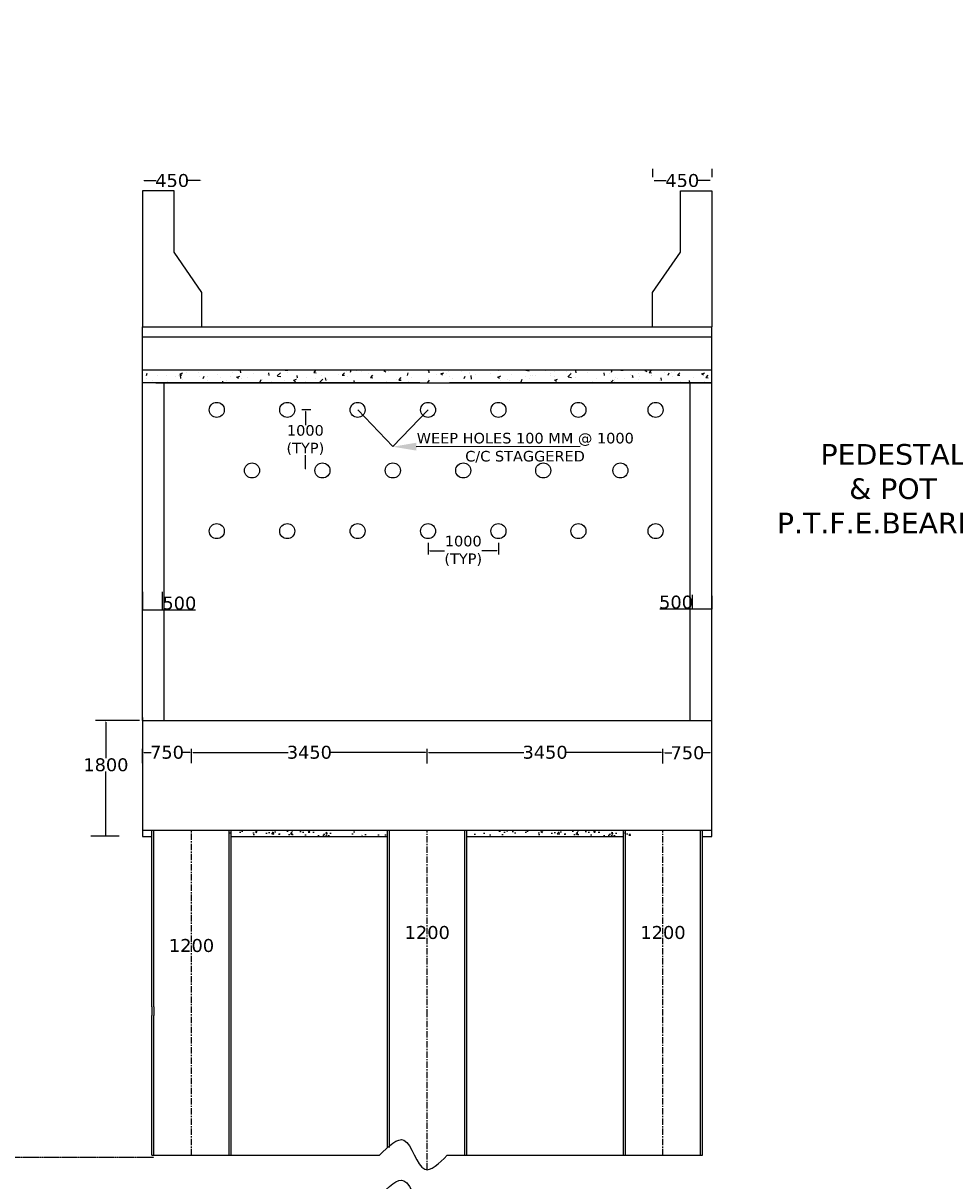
# Model space of a CAD drawing. Header units: metres. Extents: x 3149696 to 156839518, y -5539051 to 9997106.
# Tile 3 of 19: x 146853376 to 147768556, y 1637748 to 2775833. Entities that reach past the tile are written whole.
import ezdxf

# ---------------------------------------------------------------- set-up
doc = ezdxf.new("R2010")
doc.units = ezdxf.units.M
doc.header["$MEASUREMENT"] = 0
doc.linetypes.add('CENTER', pattern=[2, 1.25, -0.25, 0.25, -0.25])
doc.linetypes.add('CENTERX2', pattern=[4, 2.5, -0.5, 0.5, -0.5])
doc.layers.add('TEX', color=6, linetype='Continuous')
doc.layers.add('TEXT', color=7, linetype='Continuous')
doc.styles.get("Standard").update_dxf_attribs({"font": 'verdana.ttf', "height": 3500})

msp = doc.modelspace()

# ---------------------------------------------------------------- hatches: boundary and pattern name
h = msp.add_hatch()
h.set_pattern_fill('AR-CONC', scale=2400, style=0)
h.set_pattern_definition([(50, (6792583, -22595771), (17214.2444, -1506.0512), [1800, -19800]), (355, (6792583, -22595770), (-3330.032, 18052.6112), [1440, -15840]), (100.4514, (6794018, -22595896), (13884.2252, 16546.549), [1529.7646, -16827.4107]), (46.1842, (6792583, -22590970), (25613.7852, -3972.4563), [2700, -29700]), (96.6356, (6794718, -22591302), (22431.905, 23378.829), [2294.647, -25241.112]), (351.1842, (6792583, -22590970), (22431.8867, 23378.8464), [2160, -23760]), (21, (6794983, -22592171), (14325.7693, -9662.8534), [1800, -19800]), (326, (6794983, -22592170), (5839.568, 17403.601), [1440, -15840]), (71.4514, (6796177, -22592976), (20165.343, 7740.732), [1529.7646, -16827.4107]), (37.5, (6792583.4, -22595771), (291.83653, 7989.4525), [0, -15648, 0, -16080, 0, -15900]), (7.5, (6792583, -22595771), (6313.6689, 9465.8811), [0, -9168, 0, -15288, 0, -6060]), (327.5, (6787231.4, -22595771), (12811.73847, -541.31692), [0, -6000, 0, -18720, 0, -24840]), (317.5, (6784831, -22595771), (13996.4681, 2402.5196), [0, -7800, 0, -12432, 0, -17640])])
edge = h.paths.add_edge_path()
edge.add_line((147211388.2, 1977156.1), (147211388.2, 1981956.1))
edge.add_line((147211388.2, 1981956.1), (147173877.6, 1981956.1))
edge.add_line((147173877.6, 1981956.1), (147173877.6, 1977156.1))
edge.add_line((147173877.6, 1977156.1), (147259320.6, 1977156.1))
edge = h.paths.add_edge_path()
edge.add_line((147055734.8, 1981956.1), (147055734.8, 1977156.1))
edge.add_line((147055734.8, 1977156.1), (147158877.6, 1977156.1))
edge.add_line((147158877.6, 1977156.1), (147158877.6, 1981956.1))
edge.add_line((147158877.6, 1981956.1), (147016320.6, 1981956.1))
h = msp.add_hatch()
h.set_pattern_fill('AR-CONC', scale=2400, style=0)
h.set_pattern_definition([(50, (7073111, -22595771), (17214.2444, -1506.0512), [1800, -19800]), (355, (7073111, -22595770), (-3330.032, 18052.6112), [1440, -15840]), (100.4514, (7074546, -22595896), (13884.2252, 16546.549), [1529.7646, -16827.4107]), (46.1842, (7073111, -22590970), (25613.7852, -3972.4563), [2700, -29700]), (96.6356, (7075246, -22591302), (22431.905, 23378.829), [2294.647, -25241.112]), (351.1842, (7073111, -22590970), (22431.8867, 23378.8464), [2160, -23760]), (21, (7075511, -22592171), (14325.7693, -9662.8534), [1800, -19800]), (326, (7075511, -22592170), (5839.568, 17403.601), [1440, -15840]), (71.4514, (7076705, -22592976), (20165.343, 7740.732), [1529.7646, -16827.4107]), (37.5, (7073111.4, -22595771), (291.83653, 7989.4525), [0, -15648, 0, -16080, 0, -15900]), (7.5, (7073111, -22595771), (6313.6689, 9465.8811), [0, -9168, 0, -15288, 0, -6060]), (327.5, (7067759.4, -22595771), (12811.73847, -541.31692), [0, -6000, 0, -18720, 0, -24840]), (317.5, (7065359, -22595771), (13996.4681, 2402.5196), [0, -7800, 0, -12432, 0, -17640])])
edge = h.paths.add_edge_path()
edge.add_line((147442961.2, 1977156.1), (147442961.2, 1981956.1))
edge.add_line((147442961.2, 1981956.1), (147454405.6, 1981956.1))
edge.add_line((147454405.6, 1981956.1), (147454405.6, 1977156.1))
edge.add_line((147454405.6, 1977156.1), (147539848.6, 1977156.1))
h.paths.add_polyline_path([(147296848.6, 1981956.1), (147296848.6, 1977156.1), (147439405.6, 1977156.1), (147439405.6, 1981956.1)])

# ---------------------------------------------------------------- linework, layer by layer
at = {"color": 1, "ltscale": 20}
for p, q in [((147471636.9, 2632587.2), (147471636.9, 2624517.7)), ((147529997.1, 2632587.2), (147529997.1, 2624517.7)), ((146972310.4, 2621059.3), (146984031.3, 2621059.3)), ((147027212.2, 2621059.3), (147015491.3, 2621059.3)), ((147473366.1, 2621059.3), (147485087, 2621059.3)), ((147528267.9, 2621059.3), (147516547, 2621059.3)), ((147135804.3, 2395753), (147127115.1, 2395753)), ((147130573.5, 2394023.8), (147130573.5, 2380557)), ((147130573.5, 2337796.9), (147130573.5, 2351263.7)), ((147251083.6, 2264948.3), (147251083.6, 2253627.9)), ((147320251.2, 2264948.3), (147320251.2, 2253627.9)), ((147252812.8, 2257086.3), (147267358.9, 2257086.3)), ((147318522, 2257086.3), (147303975.9, 2257086.3)), ((146970581.2, 2216786.5), (146970581.2, 2198949.9)), ((146990034.6, 2216786.5), (146990034.6, 2198949.9)), ((147510543.7, 2213998.6), (147510543.7, 2199891.3)), ((147529997.1, 2212735.4), (147529997.1, 2199891.3)), ((146970610, 2198964.3), (146990005.8, 2198964.3)), ((146990034.6, 2198964.3), (147022595.5, 2198964.3)), ((147510543.7, 2199905.7), (147478898.4, 2199905.7)), ((147529968.3, 2199905.7), (147510572.5, 2199905.7)), ((146959053.3, 2090299), (146931192.1, 2090299)), ((146934650.5, 2088569.8), (146934650.5, 2053284.5)), ((146970581.2, 2077104.8), (146970581.2, 2077104.8)), ((146970592.7, 2048354), (146970592.7, 2062427.5)), ((147018721.8, 2048354), (147018721.8, 2062427.5)), ((147018721.8, 2048354), (147018721.8, 2062427.5)), ((147250294.9, 2047867.7), (147250294.9, 2062427.5)), ((147250294.9, 2047867.7), (147250294.9, 2062427.5)), ((147481868, 2047867.7), (147481868, 2062427.5)), ((147481868, 2047867.7), (147481868, 2061941.2)), ((147529997.1, 2047867.7), (147529997.1, 2061941.2)), ((146972321.9, 2058969.1), (146979255.1, 2058969.1)), ((147016992.6, 2058969.1), (147010059.4, 2058969.1)), ((147020451, 2058969.1), (147113617.5, 2058969.1)), ((147248565.7, 2058969.1), (147155399.2, 2058969.1)), ((147252024.1, 2058969.1), (147345190.6, 2058969.1)), ((147480138.8, 2058969.1), (147386972.3, 2058969.1)), ((147483597.2, 2058482.8), (147490530.4, 2058482.8)), ((147528267.9, 2058482.8), (147521334.7, 2058482.8)), ((146934650.5, 1976400.1), (146934650.5, 2040023.7)), ((146947776.3, 1976487.7), (146919915.1, 1976487.7))]:
    msp.add_line(p, q, dxfattribs=at)
at = {"color": 240, "ltscale": 0.05}
for p, q in [((147001616.9, 2610923.6), (146970581.2, 2610923.6)), ((146970581.2, 2610923.6), (146970581.2, 2477289)), ((147001616.9, 2550643.8), (147001616.9, 2610923.6)), ((147498961.4, 2550643.8), (147498961.4, 2610923.6)), ((147498961.4, 2610923.6), (147529997.1, 2610923.6)), ((147529997.1, 2610923.6), (147529997.1, 2477289)), ((147028941.3, 2510992.8), (147001616.9, 2550643.8)), ((147471636.9, 2510992.8), (147498961.4, 2550643.8)), ((147028941.3, 2477289), (147028941.3, 2510992.8)), ((147471636.9, 2477289), (147471636.9, 2510992.8)), ((146970581.2, 2477289), (147242928.6, 2477289)), ((146970581.2, 2477289), (147242928.6, 2477289)), ((146970581.2, 2422165.2), (146970581.2, 2477289)), ((147216990.7, 2477289), (147476369.2, 2477289)), ((147216990.7, 2477289), (147476369.2, 2477289)), ((147275379.7, 2477289), (147529997.1, 2477289)), ((147288348.6, 2477289), (147517028.2, 2477289)), ((147529997.1, 2090400.1), (147529997.1, 2477289)), ((146970581.2, 2467541.8), (147242928.6, 2467541.8)), ((147216990.7, 2467541.8), (147476369.2, 2467541.8)), ((147275379.7, 2467541.8), (147529997.1, 2467541.8)), ((146970581.2, 2435137.6), (147529997.1, 2435176.8)), ((146970581.2, 2090400.1), (146970581.2, 2422165.2)), ((147242928.6, 2422165.2), (146970581.2, 2422165.2)), ((146983550.1, 2422165.2), (147242928.6, 2422165.2)), ((146983550.1, 2422165.2), (147272123.1, 2422165.2)), ((146992034.6, 2090400.1), (146992034.6, 2422165.2)), ((147476369.2, 2422165.2), (147272123.1, 2422165.2)), ((147272123.1, 2422165.2), (147476369.2, 2422165.2)), ((147272123.1, 2422165.2), (147489338.1, 2422165.2)), ((147529997.1, 2422165.2), (147442733.4, 2422165.2)), ((147442733.4, 2422165.2), (147529997.1, 2422165.2)), ((147442733.4, 2422165.2), (147529997.1, 2422165.2)), ((147529997.1, 2422165.2), (147471608.1, 2422165.2)), ((147471608.1, 2422165.2), (147529997.1, 2422165.2)), ((147471608.1, 2422165.2), (147529997.1, 2422165.2)), ((147508543.7, 2090400.1), (147508543.7, 2422165.2)), ((147529997.1, 2090400.1), (147529997.1, 2422165.2)), ((146970581.2, 2093120.4), (146970581.2, 1976400.1)), ((147529997.1, 1976400.1), (147529997.1, 2093120.4)), ((146970581.2, 1976400.1), (146979815.1, 1976400.1)), ((147057628.6, 1976400.1), (147211388.2, 1976400.1)), ((147289201.7, 1976400.1), (147442961.2, 1976400.1)), ((147520774.7, 1976400.1), (147529997.1, 1976400.1))]:
    msp.add_line(p, q, dxfattribs=at)
at = {"color": 240, "linetype": 'Continuous', "ltscale": 0.05}
for p, q in [((146970856.2, 2434531), (146970856.2, 2434531)), ((146974152.5, 2426982.8), (146974152.5, 2426982.8)), ((146974422.5, 2429505.4), (146975211.4, 2431856.5)), ((146979938.8, 2424858.1), (146979938.8, 2424858.1)), ((146985088, 2429928.1), (146985088, 2429928.1)), ((146993804.6, 2429473.6), (146993804.6, 2429473.6)), ((147002628.7, 2428752.9), (147002628.7, 2428752.9)), ((147005857.3, 2429050.5), (147005857.3, 2429050.5)), ((147007162.6, 2431244.2), (147009097.9, 2429938.9)), ((147007458.1, 2431009.7), (147010182.2, 2432055.4)), ((147008373, 2426501.1), (147007943.2, 2430196.1)), ((147009667.7, 2425642.8), (147009667.7, 2425642.8)), ((147014012.2, 2432390.6), (147014012.2, 2432390.6)), ((147025318.5, 2432647.6), (147025318.5, 2432647.6)), ((147026626.7, 2428173), (147026626.7, 2428173)), ((147030336.6, 2426389.4), (147031125.5, 2428740.5)), ((147033988.4, 2435130.1), (147033988.4, 2435130.1)), ((147034239.3, 2428877.7), (147034239.3, 2428877.7)), ((147039283.4, 2434445.2), (147039155.3, 2435139.7)), ((147043979.2, 2430160), (147043979.2, 2430160)), ((147047396, 2427295.5), (147047396, 2427295.5)), ((147053167.4, 2424669), (147053167.4, 2424669)), ((147057331.1, 2427999.7), (147057331.1, 2427999.7)), ((147058714.5, 2432099.9), (147058714.5, 2432099.9)), ((147062871.2, 2435140.5), (147065026.4, 2434806.2)), ((147063076.6, 2428128.3), (147065011.9, 2426822.9)), ((147063372.1, 2427893.7), (147066096.3, 2428939.4)), ((147067189.7, 2432003.7), (147066739.8, 2434442.5)), ((147068165.3, 2426417.9), (147068165.3, 2426417.9)), ((147073375, 2427586.1), (147073375, 2427586.1)), ((147080021, 2431894.5), (147080021, 2431894.5)), ((147086250.7, 2423273.4), (147087039.5, 2425624.5)), ((147088934.6, 2425540.4), (147088934.6, 2425540.4)), ((147093351.2, 2430325.6), (147093351.2, 2430325.6)), ((147095095.9, 2429562.2), (147094646.1, 2432001)), ((147103039.2, 2429006.3), (147106069.6, 2432164.6)), ((147103089.1, 2428903), (147106549.3, 2428366.4)), ((147109703.9, 2424662.9), (147109703.9, 2424662.9)), ((147110868.2, 2434781), (147113193.8, 2434577.5)), ((147111222.8, 2434862.5), (147111457.3, 2435142)), ((147113003.3, 2432816.3), (147113003.3, 2432816.3)), ((147118990.7, 2425012.3), (147120926, 2423707)), ((147119286.2, 2424777.8), (147122010.4, 2425823.5)), ((147122097.6, 2426446.7), (147122097.6, 2426446.7)), ((147123002.2, 2427120.7), (147122552.4, 2429559.5)), ((147131837.5, 2427729), (147131837.5, 2427729)), ((147138774.5, 2432339.5), (147141100, 2432136)), ((147139129.1, 2432421), (147141004.8, 2434656.4)), ((147140259.6, 2426068.4), (147140259.6, 2426068.4)), ((147144562.1, 2422566.5), (147147592.5, 2425724.8)), ((147146572.8, 2429668.9), (147146572.8, 2429668.9)), ((147150908.5, 2424679.2), (147150458.6, 2427118)), ((147152714, 2425521), (147152714, 2425521)), ((147162949.5, 2429963.1), (147162949.5, 2429963.1)), ((147166680.8, 2429898), (147169006.3, 2429694.5)), ((147167035.4, 2429979.5), (147168911, 2432214.9)), ((147171144.4, 2432903.8), (147171144.4, 2432903.8)), ((147172366, 2428011.8), (147172366, 2428011.8)), ((147174855.1, 2432706), (147175643.9, 2435057.1)), ((147178814.8, 2422237.7), (147178364.9, 2424676.5)), ((147180884.3, 2434186.1), (147180884.3, 2434186.1)), ((147185639.4, 2433857.9), (147185639.4, 2433857.9)), ((147192573.7, 2430928.9), (147192573.7, 2430928.9)), ((147194587.1, 2427456.5), (147196912.6, 2427253.1)), ((147194941.7, 2427538.1), (147196817.3, 2429773.4)), ((147207595.1, 2434445), (147209530.4, 2433139.6)), ((147207890.6, 2434210.5), (147210325.2, 2435145)), ((147212549.9, 2433668.3), (147212549.9, 2433668.3)), ((147219695.8, 2425297.9), (147219695.8, 2425297.9)), ((147222493.3, 2425015), (147224818.9, 2424811.6)), ((147222847.9, 2425096.6), (147224723.6, 2427331.9)), ((147229494.4, 2434825.7), (147229494.4, 2434825.7)), ((147230769.1, 2429590), (147231558, 2431941.2)), ((147234431, 2427237.8), (147234431, 2427237.8)), ((147250263.7, 2433948.1), (147250263.7, 2433948.1)), ((147250754.2, 2422655.1), (147252629.9, 2424890.4)), ((147251936.5, 2426124.3), (147251936.5, 2426124.3)), ((147252352.2, 2432201.7), (147252009.6, 2435146.3)), ((147259002.6, 2430472.8), (147259002.6, 2430472.8)), ((147263509.2, 2431329.1), (147265444.5, 2430023.7)), ((147263804.6, 2431094.5), (147266528.8, 2432140.2)), ((147268742.5, 2431755), (147268742.5, 2431755)), ((147271033, 2433070.6), (147271033, 2433070.6)), ((147271912.7, 2428863.8), (147271912.7, 2428863.8)), ((147274792.6, 2426222.7), (147274792.6, 2426222.7)), ((147283477.8, 2433695), (147283477.8, 2433695)), ((147286683.2, 2426474), (147287472.1, 2428825.2)), ((147291564.7, 2431354.5), (147291564.7, 2431354.5)), ((147291802.3, 2432193.1), (147291802.3, 2432193.1)), ((147293875.1, 2425761.9), (147293445.2, 2429456.8)), ((147297482.5, 2430117.5), (147297482.5, 2430117.5)), ((147311772.4, 2434271.6), (147311772.4, 2434271.6)), ((147312571.6, 2431315.5), (147312571.6, 2431315.5)), ((147319423.2, 2428213.1), (147321358.5, 2426907.7)), ((147319718.7, 2427978.5), (147322442.9, 2429024.3)), ((147320172.4, 2434012.2), (147320172.4, 2434012.2)), ((147322289.3, 2424806.8), (147322289.3, 2424806.8)), ((147329495, 2425469.6), (147329495, 2425469.6)), ((147333340.9, 2430438), (147333340.9, 2430438)), ((147342597.2, 2423358.1), (147343386.1, 2425709.2)), ((147345906.8, 2434786.6), (147345906.8, 2434786.6)), ((147346860.9, 2428041.7), (147346860.9, 2428041.7)), ((147347018.4, 2434707.1), (147347442.7, 2435149.3)), ((147347068.3, 2434603.8), (147350528.5, 2434067.1)), ((147350927.5, 2426550), (147350927.5, 2426550)), ((147352184.9, 2429364.3), (147352184.9, 2429364.3)), ((147354110.2, 2429560.5), (147354110.2, 2429560.5)), ((147356600.8, 2429324), (147356600.8, 2429324)), ((147366676.1, 2433909.1), (147366676.1, 2433909.1)), ((147368760.3, 2434412.6), (147368624.3, 2435149.9)), ((147371135.2, 2429467.1), (147371135.2, 2429467.1)), ((147371336.1, 2431263.9), (147371336.1, 2431263.9)), ((147374874.8, 2433259.1), (147374874.8, 2433259.1)), ((147374879.5, 2428682.9), (147374879.5, 2428682.9)), ((147375337.3, 2425097.2), (147377272.6, 2423791.8)), ((147375632.8, 2424862.6), (147378357, 2425908.3)), ((147387445.4, 2433031.5), (147387445.4, 2433031.5)), ((147388541.3, 2428267.3), (147391571.7, 2431425.6)), ((147388591.2, 2428164), (147392051.4, 2427627.3)), ((147391111.3, 2432206.5), (147391111.3, 2432206.5)), ((147395648.8, 2427805.4), (147395648.8, 2427805.4)), ((147395907.7, 2434498.8), (147395907.7, 2434498.8)), ((147396666.6, 2431971), (147396216.7, 2434409.8)), ((147408214.7, 2432154), (147408214.7, 2432154)), ((147410763.4, 2434697.3), (147410763.4, 2434697.3)), ((147416418.1, 2426927.8), (147416418.1, 2426927.8)), ((147424572.9, 2429529.5), (147424123, 2431968.3)), ((147428984, 2431276.5), (147428984, 2431276.5)), ((147430388.2, 2422165.2), (147433094.6, 2424985.8)), ((147430498, 2424662.6), (147430498, 2424662.6)), ((147431201.6, 2432790.7), (147431990.5, 2435141.8)), ((147434719.2, 2425610.7), (147434719.2, 2425610.7)), ((147435113.5, 2427433), (147435113.5, 2427433)), ((147437187.4, 2426050.3), (147437187.4, 2426050.3)), ((147440345.2, 2434748.5), (147442670.7, 2434545.1)), ((147440699.8, 2434830.1), (147440970, 2435152.2)), ((147444459.1, 2426893), (147444459.1, 2426893)), ((147449753.3, 2430398.9), (147449753.3, 2430398.9)), ((147450474.1, 2427402), (147450474.1, 2427402)), ((147452479.2, 2427088), (147452029.3, 2429526.8)), ((147457803.4, 2431327.7), (147457803.4, 2431327.7)), ((147457956.8, 2425172.8), (147457956.8, 2425172.8)), ((147459194.4, 2428832.9), (147459194.4, 2428832.9)), ((147463941.7, 2434529.9), (147465877, 2433224.5)), ((147464237.2, 2434295.3), (147466471.5, 2435153)), ((147468251.5, 2432307.1), (147470577, 2432103.6)), ((147468606.1, 2432388.6), (147470481.7, 2434623.9)), ((147470126.2, 2429892.8), (147470126.2, 2429892.8)), ((147470522.7, 2429521.4), (147470522.7, 2429521.4)), ((147478726.1, 2424295.2), (147478726.1, 2424295.2)), ((147480385.4, 2424646.5), (147479935.6, 2427085.3)), ((147483765.9, 2432067.8), (147483765.9, 2432067.8)), ((147487115.7, 2429674.7), (147487904.6, 2432025.8)), ((147490333.9, 2432809.9), (147490333.9, 2432809.9)), ((147491292, 2428643.8), (147491292, 2428643.8)), ((147493505.8, 2433350.1), (147493505.8, 2433350.1)), ((147496157.7, 2429865.6), (147498483.3, 2429662.1)), ((147496512.3, 2429947.1), (147498388, 2432182.4)), ((147508291.7, 2422205), (147507841.8, 2424643.8)), ((147512061.3, 2427766.3), (147512061.3, 2427766.3)), ((147519855.7, 2431413.9), (147521791.1, 2430108.5)), ((147520151.2, 2431179.3), (147522875.4, 2432225.1)), ((147524064, 2427424.1), (147526389.5, 2427220.6)), ((147524418.6, 2427505.6), (147526294.3, 2429741)), ((147529489, 2425088.2), (147529489, 2425088.2)), ((146985192.6, 2422420.6), (146985192.6, 2422420.6)), ((146994932.5, 2423702.9), (146994932.5, 2423702.9)), ((147033515.3, 2422178.3), (147033515.3, 2422178.3)), ((147034641.2, 2424105), (147034641.2, 2424105)), ((147049651.1, 2422165.2), (147049466, 2423756.2)), ((147097526, 2423211.8), (147097526, 2423211.8)), ((147117569.7, 2422173.6), (147117569.7, 2422173.6)), ((147130473.2, 2423785.3), (147130473.2, 2423785.3)), ((147132737.8, 2422781.6), (147132737.8, 2422781.6)), ((147142838.4, 2422165.2), (147142953.6, 2422508.5)), ((147144612, 2422463.2), (147146533.8, 2422165.2)), ((147151242.5, 2422907.8), (147151242.5, 2422907.8)), ((147176511.6, 2422165.2), (147177924.4, 2422707.5)), ((147206284.1, 2422165.2), (147206271.2, 2422235)), ((147209955.9, 2424015.6), (147209955.9, 2424015.6)), ((147231728.8, 2423207.3), (147231728.8, 2423207.3)), ((147250399.6, 2422573.6), (147252725.1, 2422370.1)), ((147252102.7, 2422327.9), (147252102.7, 2422327.9)), ((147280298, 2422165.2), (147280536.1, 2422448.9)), ((147307554.1, 2422866.9), (147307554.1, 2422866.9)), ((147331275.5, 2424059.3), (147331275.5, 2424059.3)), ((147335067.2, 2422165.2), (147334968.1, 2423017)), ((147399156.6, 2422165.2), (147399300.2, 2422593.2)), ((147410147.6, 2422375.8), (147410147.6, 2422375.8)), ((147412423.6, 2423538.2), (147412423.6, 2423538.2)), ((147432637.2, 2422165.2), (147434271, 2422792.4)), ((147499495.4, 2423417.7), (147499495.4, 2423417.7)), ((147509836.9, 2422597.5), (147509836.9, 2422597.5)), ((147520264.7, 2422540.2), (147520264.7, 2422540.2)), ((147522577.5, 2423179.7), (147522577.5, 2423179.7))]:
    msp.add_line(p, q, dxfattribs=at)
at = {"ltscale": 20}
for q in [(147182009.1, 2395748.1), (147251083.6, 2395659.1)]:
    msp.add_line((147216499.9, 2359587.5), q, dxfattribs=at)
at = {"color": 7, "linetype": 'CENTER', "ltscale": 5000}
for p, q in [((147018721.8, 1662850.4), (147018721.8, 1982400.1)), ((147250294.9, 1800296.6), (147250294.9, 1982400.1)), ((147481868, 1800296.6), (147481868, 1982400.1)), ((147250295, 1648735.3), (147250295, 1800296.6)), ((147481868, 1662850.4), (147481868, 1800296.6))]:
    msp.add_line(p, q, dxfattribs=at)
for p, q in [((146979815.1, 1662850.4), (147203543.5, 1662850.4)), ((147269789.1, 1662850.4), (147520774.8, 1662850.4)), ((147269789.1, 1662850.4), (147520774.8, 1662850.4))]:
    msp.add_line(p, q)
at = {"color": 1, "linetype": 'CENTERX2', "ltscale": 500}
msp.add_line((146131428.4, 1661175.2), (146981815.1, 1661175.2), dxfattribs=at)
at = {"ltscale": 20}
for centre in [(147043580.9, 2395659.1), (147112748.5, 2395659.1), (147181916.1, 2395659.1), (147251083.6, 2395659.1), (147320251.2, 2395659.1), (147398817.2, 2395659.1), (147474598, 2395659.1), (147078164.7, 2336067.7), (147147332.3, 2336067.7), (147216499.9, 2336067.7), (147285667.4, 2336067.7), (147364233.4, 2336067.7), (147440014.2, 2336067.7), (147043580.9, 2276476.3), (147112748.5, 2276476.3), (147181916.1, 2276476.3), (147251083.6, 2276476.3), (147320251.2, 2276476.3), (147398817.2, 2276476.3), (147474598, 2276476.3)]:
    msp.add_circle(centre, 7377.2, dxfattribs=at)
for points in [[(147203543.5, 1662850.4), (147227453.3, 1677703.9), (147247829.4, 1649118), (147269789.1, 1662850.4)], [(147203543.5, 1622932), (147227453.3, 1637785.5), (147247829.4, 1609199.6), (147269789.1, 1622932)]]:
    msp.add_spline(points, degree=3)
at = {"color": 1, "ltscale": 20}
for points in [[(146972310.4, 2621347.5), (146972310.4, 2620771.1), (146970581.2, 2621059.3)], [(147027212.2, 2621347.5), (147027212.2, 2620771.1), (147028941.3, 2621059.3)], [(147130285.3, 2394023.8), (147130861.7, 2394023.8), (147130573.5, 2395753)], [(147130285.3, 2337796.9), (147130861.7, 2337796.9), (147130573.5, 2336067.7)], [(147252812.8, 2257374.5), (147252812.8, 2256798.1), (147251083.6, 2257086.3)], [(147318522, 2257374.5), (147318522, 2256798.1), (147320251.2, 2257086.3)], [(146970610, 2198969.1), (146970610, 2198959.5), (146970581.2, 2198964.3)], [(146990005.8, 2198969.1), (146990005.8, 2198959.5), (146990034.6, 2198964.3)], [(147510572.5, 2199910.5), (147510572.5, 2199900.9), (147510543.7, 2199905.7)], [(147529968.3, 2199910.5), (147529968.3, 2199900.9), (147529997.1, 2199905.7)], [(146934362.3, 2088569.8), (146934938.7, 2088569.8), (146934650.5, 2090299)], [(146972321.9, 2059257.3), (146972321.9, 2058680.9), (146970592.7, 2058969.1)], [(147016992.6, 2059257.3), (147016992.6, 2058680.9), (147018721.8, 2058969.1)], [(147020451, 2059257.3), (147020451, 2058680.9), (147018721.8, 2058969.1)], [(147248565.7, 2059257.3), (147248565.7, 2058680.9), (147250294.9, 2058969.1)], [(147252024.1, 2059257.3), (147252024.1, 2058680.9), (147250294.9, 2058969.1)], [(147480138.8, 2059257.3), (147480138.8, 2058680.9), (147481868, 2058969.1)], [(147483597.2, 2058771), (147483597.2, 2058194.6), (147481868, 2058482.8)], [(147528267.9, 2058771), (147528267.9, 2058194.6), (147529997.1, 2058482.8)], [(146934374, 1978073.4), (146934950.4, 1978073.4), (146934662.2, 1976344.2)]]:
    msp.add_solid(points, dxfattribs=at)
at = {"layer": 'TEX', "color": 3}
for p, q in [((146967502.8, 2090400.1), (146924362.8, 2090400.1)), ((146970581.2, 2090400.1), (147529997.1, 2090400.1)), ((146970581.2, 2090400.1), (147529997.1, 2090400.1)), ((146970581.2, 1982400.1), (147529997.1, 1982400.1)), ((146970581.2, 1976400.1), (146979815.1, 1976400.1)), ((147057628.6, 1976400.1), (147211388.2, 1976400.1)), ((147289201.7, 1976400.1), (147442961.2, 1976400.1)), ((147520774.7, 1976400.1), (147529997.1, 1976400.1))]:
    msp.add_line(p, q, dxfattribs=at)
at = {"layer": 'TEX', "color": 240, "ltscale": 20}
for p, q in [((146979815.1, 1808782.7), (146979815.1, 1982400.1)), ((146981815.1, 1808782.7), (146981815.1, 1982400.1)), ((147055628.6, 1800296.6), (147055628.6, 1982400.1)), ((147057628.6, 1800296.6), (147057628.6, 1982400.1)), ((147211388.2, 1800296.6), (147211388.2, 1982400.1)), ((147213388.2, 1800296.6), (147213388.2, 1982400.1)), ((147287201.7, 1800296.6), (147287201.7, 1982400.1)), ((147289201.7, 1800296.6), (147289201.7, 1982400.1)), ((147442961.2, 1800296.6), (147442961.2, 1982400.1)), ((147444961.2, 1800296.6), (147444961.2, 1982400.1)), ((147518774.7, 1800296.6), (147518774.7, 1982400.1)), ((147520774.7, 1800296.6), (147520774.7, 1982400.1)), ((146979815.1, 1808782.7), (146979815.1, 1800296.6)), ((146979815.1, 1662850.4), (146979815.1, 1800296.6)), ((146981815.1, 1808782.7), (146981815.1, 1800296.6)), ((146981815.1, 1662850.4), (146981815.1, 1800296.6)), ((147055628.7, 1662850.4), (147055628.7, 1800296.6)), ((147057628.7, 1662850.4), (147057628.7, 1800296.6)), ((147211388.2, 1670545.4), (147211388.2, 1800296.6)), ((147213388.2, 1670545.4), (147213388.2, 1800296.6)), ((147287201.7, 1662850.4), (147287201.7, 1800296.6)), ((147289201.7, 1662850.4), (147289201.7, 1800296.6)), ((147442961.2, 1662850.4), (147442961.2, 1800296.6)), ((147444961.2, 1662850.4), (147444961.2, 1800296.6)), ((147518774.8, 1662850.4), (147518774.8, 1800296.6)), ((147520774.8, 1662850.4), (147520774.8, 1800296.6))]:
    msp.add_line(p, q, dxfattribs=at)
at = {"layer": 'TEX', "ltscale": 20}
for points in [[(147182009.1, 2395748.1), (147216499.9, 2359587.5)], [(147251083.6, 2395659.1), (147216499.9, 2359587.5)], [(147239445.1, 2359507.6), (147400580.8, 2360080.7)]]:
    msp.add_lwpolyline(points, dxfattribs=at)
at = {"layer": 'TEX', "color": 3}
msp.add_circle((149071440, 2229027.5), 7768078.3, dxfattribs=at)
at = {"layer": 'TEX', "ltscale": 20}
msp.add_solid([(147239458.8, 2355665), (147216389.4, 2359425.6), (147239431.4, 2363350.2)], dxfattribs=at)

# ---------------------------------------------------------------- texts
at = {"color": 1, "ltscale": 20, "char_height": 4611.173, "attachment_point": 5}
for s, insert in [('{\\H2.75x;450}', (146999761.3, 2621059.3)), ('{\\H2.75x;450}', (147500817, 2621059.3)), ('{\\H2.25x;1000\\P(TYP)}', (147130573.5, 2365910.3)), ('{\\H2.25x;1000\\P(TYP) }', (147285667.4, 2257086.3)), ('{\\H2.7625x;500}', (147006787.2, 2205601.6)), ('{\\H2.7625x;500}', (147494706.6, 2206543)), ('{\\H2.75x;750}', (146994657.3, 2058969.1)), ('{\\H2.75x;3450}', (147134508.4, 2058969.1)), ('{\\H2.75x;3450}', (147366081.4, 2058969.1)), ('{\\H2.75x;750}', (147505932.5, 2058482.8)), ('{\\H2.75x;1800}', (146934650.5, 2046654.1)), ('{\\H2.7625x;1200}', (147250294.9, 1881789.4)), ('{\\H2.7625x;1200}', (147481868, 1881789.4)), ('{\\H2.7625x;1200}', (147018721.8, 1869007))]:
    msp.add_mtext(s, dxfattribs=dict(at, insert=insert))
at = {"color": 7, "insert": (147707853.7, 2317995.2), "char_height": 20250, "attachment_point": 5}
msp.add_mtext_dynamic_manual_height_columns('\\pxqc;PEDESTAL & POT P.T.F.E.BEARING', width=144242.735, gutter_width=11250, heights=[0], dxfattribs=at)
at = {"layer": 'TEXT'}
for s, p in [('WEEP HOLES 100 MM @ 1000', (147239939.1, 2362705.3)), ('C/C STAGGERED', (147287571.4, 2344946.6))]:
    msp.add_text(s, height=10375.138, dxfattribs=at).set_placement(p)

doc.saveas('drawing.dxf')
